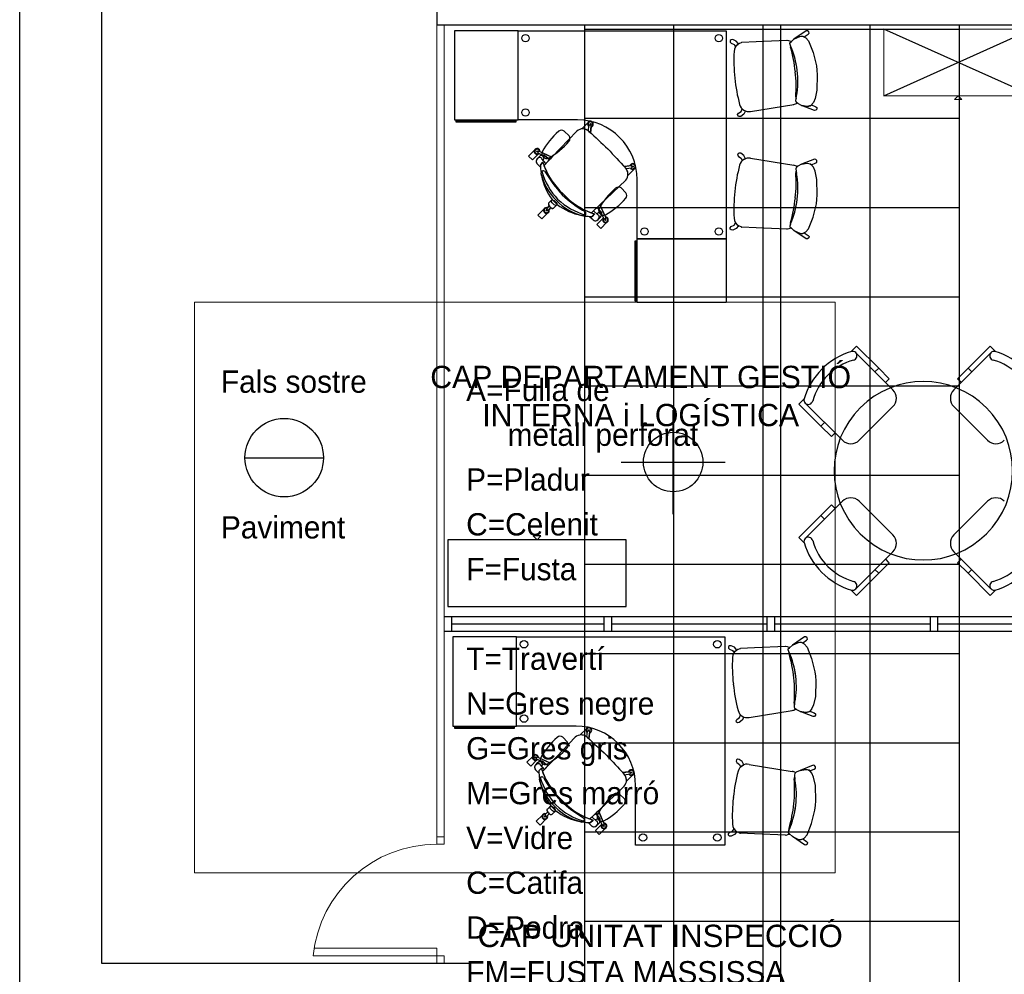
# Model space of a CAD drawing. Header units: metres. Extents: x -1 to 438, y -53 to 52.
# Tile 9 of 27: x 391.15 to 397.77, y 34.4 to 40.82. Entities that reach past the tile are written whole.
import ezdxf

# ---------------------------------------------------------------- set-up
doc = ezdxf.new("R2010")
doc.units = ezdxf.units.M
doc.linetypes.add('CONTINUA', pattern=[0])
for name, color, linetype, lineweight in [('LEGENDA MATERIAL SOSTRE PAVIMENT ACTUAL', 7, 'CONTINUA', 25), ('PA SOSTRE ACTUAL', 7, 'CONTINUA', 25), ('PB MOBLES ACTUAL', 7, 'CONTINUA', 25), ('PB MURS ACTUAL', 7, 'CONTINUA', 25), ('PB TEXT ACTUAL', 7, 'CONTINUA', 25)]:
    doc.layers.add(name, color=color, linetype=linetype, lineweight=lineweight)
doc.styles.add('ARIAL', font='arial.ttf')
doc.styles.add('Century Gothic', font='txt')

msp = doc.modelspace()

# ---------------------------------------------------------------- linework, layer by layer
at = {"layer": 'LEGENDA MATERIAL SOSTRE PAVIMENT ACTUAL', "color": 7, "linetype": 'CONTINUA', "lineweight": 25, "transparency": 33554687}
msp.add_line((392.6615, 37.8703), (393.1895, 37.8703), dxfattribs=at)
at = {"layer": 'LEGENDA MATERIAL SOSTRE PAVIMENT ACTUAL', "color": 52, "linetype": 'CONTINUA', "lineweight": 13, "transparency": 33554687}
msp.add_lwpolyline([(392.3228, 38.9154), (396.6302, 38.9154), (396.6302, 35.0786), (392.3228, 35.0786), (392.3228, 38.9154)], close=True, dxfattribs=at)
at = {"layer": 'LEGENDA MATERIAL SOSTRE PAVIMENT ACTUAL', "color": 7, "linetype": 'CONTINUA', "lineweight": 25, "transparency": 33554687}
msp.add_circle((392.9255, 37.8703), 0.264, dxfattribs=at)
at = {"layer": 'PA SOSTRE ACTUAL', "transparency": 33554687}
for p, q in [((394.9464, 28.7808), (394.9464, 40.7808)), ((397.4664, 40.7508), (394.9464, 40.7508)), ((395.5464, 29.1308), (395.5464, 40.7808)), ((396.1464, 29.1308), (396.1464, 40.7808)), ((396.2664, 29.1308), (396.2664, 40.7808)), ((396.8664, 29.1308), (396.8664, 40.7808)), ((397.4664, 29.1308), (397.4664, 40.7808)), ((397.4664, 40.1508), (394.9464, 40.1508)), ((397.4664, 39.5508), (394.9464, 39.5508)), ((397.4664, 38.9508), (394.9464, 38.9508)), ((397.4664, 38.3508), (394.9464, 38.3508)), ((397.4664, 37.7508), (394.9464, 37.7508)), ((397.4664, 37.1508), (394.9464, 37.1508)), ((397.4664, 36.5508), (394.9464, 36.5508)), ((397.4664, 35.9508), (394.9464, 35.9508)), ((397.4664, 35.3508), (394.9464, 35.3508)), ((397.4664, 34.7508), (394.9464, 34.7508))]:
    msp.add_line(p, q, dxfattribs=at)
at = {"layer": 'PB MOBLES ACTUAL', "transparency": 33554687}
for p, q in [((397.958, 40.3031), (396.958, 40.7531)), ((396.958, 40.3031), (397.958, 40.7531))]:
    msp.add_line(p, q, dxfattribs=at)
at = {"layer": 'PB MOBLES ACTUAL', "color": 180, "transparency": 33554687}
for p, q in [((396.3685, 40.2843), (396.3708, 40.3013)), ((396.0625, 40.1991), (396.3517, 40.2464)), ((394.7264, 39.8923), (394.893, 40.067)), ((394.809, 40.0664), (394.8415, 40.0339)), ((394.971, 40.0737), (394.9678, 40.0706)), ((394.9702, 40.0689), (394.9758, 40.1045)), ((394.9884, 40.1051), (394.9788, 40.1065)), ((394.988, 40.113), (394.9814, 40.114)), ((394.9847, 40.0558), (394.9906, 40.1024)), ((394.9897, 40.095), (394.9847, 40.0558)), ((394.9939, 40.0966), (394.9893, 40.0921)), ((394.6351, 39.931), (394.6309, 39.9223)), ((394.7264, 39.8923), (394.6384, 39.9323)), ((394.6352, 39.9131), (394.5946, 39.8725)), ((394.6424, 39.8953), (394.6275, 39.8808)), ((394.6275, 39.8808), (394.6424, 39.8953)), ((394.6655, 39.9023), (394.632, 39.9188)), ((394.6655, 39.9023), (394.6387, 39.9155)), ((394.6859, 39.8495), (394.6587, 39.8794)), ((394.6727, 39.8354), (394.7264, 39.8923)), ((396.0625, 39.8837), (396.3517, 39.8364)), ((394.6492, 39.8236), (394.633, 39.8405)), ((394.6492, 39.8236), (394.633, 39.8405)), ((394.6488, 39.8406), (394.6652, 39.857)), ((394.6652, 39.857), (394.6488, 39.8406)), ((394.6488, 39.8406), (394.6652, 39.857)), ((395.212, 39.8286), (395.2585, 39.8345)), ((395.2511, 39.8335), (395.212, 39.8286)), ((395.225, 39.8141), (395.2606, 39.8197)), ((395.2299, 39.8148), (395.2267, 39.8117)), ((395.2528, 39.8377), (395.2482, 39.8332)), ((395.2613, 39.8322), (395.2626, 39.8226)), ((395.2692, 39.8318), (395.2701, 39.8252)), ((396.3685, 39.7985), (396.3708, 39.7815)), ((394.6558, 39.7686), (394.6528, 39.7867)), ((394.6558, 39.7686), (394.6528, 39.7867)), ((395.0484, 39.5702), (395.2232, 39.7368)), ((395.2232, 39.7368), (395.0484, 39.5702)), ((395.1911, 39.6843), (395.2236, 39.6518)), ((394.7039, 39.5812), (394.7284, 39.6057)), ((394.7618, 39.5722), (394.7284, 39.6057)), ((394.7618, 39.5722), (394.7284, 39.6057)), ((394.7076, 39.5631), (394.6907, 39.5456)), ((394.6976, 39.5352), (394.6908, 39.542)), ((394.7187, 39.552), (394.7012, 39.5351)), ((394.7373, 39.5478), (394.7618, 39.5722)), ((394.9916, 39.5165), (395.0484, 39.5702)), ((395.0484, 39.5702), (394.9916, 39.5165)), ((395.0484, 39.5702), (395.0884, 39.4823)), ((394.6979, 39.5162), (394.6574, 39.4757)), ((394.9428, 39.4967), (394.9247, 39.4997)), ((394.9428, 39.4967), (394.9247, 39.4997)), ((394.9797, 39.4931), (394.9966, 39.4769)), ((394.9797, 39.4931), (394.9966, 39.4769)), ((394.9967, 39.4926), (395.0132, 39.5091)), ((395.0132, 39.5091), (394.9967, 39.4926)), ((395.0132, 39.5091), (394.9967, 39.4926)), ((395.0056, 39.5298), (395.0356, 39.5026)), ((395.0514, 39.4862), (395.037, 39.4713)), ((395.037, 39.4713), (395.0514, 39.4862)), ((395.0584, 39.5093), (395.075, 39.4759)), ((395.0584, 39.5093), (395.0717, 39.4826)), ((395.0871, 39.479), (395.0784, 39.4748)), ((396.7391, 38.5842), (396.7749, 38.62)), ((396.7749, 38.62), (396.9234, 38.4715)), ((397.6728, 38.62), (397.5243, 38.4715)), ((397.7085, 38.5842), (397.6728, 38.62)), ((396.7689, 38.5764), (397.0188, 38.3265)), ((397.4289, 38.3265), (397.6787, 38.5764)), ((396.9234, 38.4715), (396.8986, 38.4467)), ((396.9234, 38.4715), (396.9941, 38.4008)), ((397.5243, 38.4715), (397.4536, 38.4008)), ((397.5243, 38.4715), (397.5491, 38.4467)), ((396.9941, 38.4008), (396.9693, 38.376)), ((397.4536, 38.4008), (397.4784, 38.376)), ((397.4572, 38.3972), (397.4748, 38.3796)), ((396.4217, 38.2668), (396.386, 38.2311)), ((396.386, 38.2311), (396.5344, 38.0826)), ((396.6794, 37.9871), (396.4295, 38.237)), ((397.0188, 38.2134), (396.7925, 37.9871)), ((397.6551, 37.9871), (397.4289, 38.2134)), ((396.5344, 38.0826), (396.5592, 38.1073)), ((396.5344, 38.0826), (396.6052, 38.0119)), ((396.6052, 38.0119), (396.6299, 38.0366)), ((396.6087, 38.0154), (396.6264, 38.0331)), ((396.4295, 37.3272), (396.6794, 37.5771)), ((396.5344, 37.4816), (396.6052, 37.5523)), ((396.6052, 37.5523), (396.6299, 37.5276)), ((396.7925, 37.5771), (397.0188, 37.3508)), ((397.4289, 37.3508), (397.6551, 37.5771)), ((396.386, 37.3331), (396.5344, 37.4816)), ((396.5344, 37.4816), (396.5592, 37.4569)), ((396.4217, 37.2974), (396.386, 37.3331)), ((397.0188, 37.2377), (396.7689, 36.9878)), ((397.6787, 36.9878), (397.4289, 37.2377)), ((396.9234, 37.0927), (396.9941, 37.1634)), ((396.9941, 37.1634), (396.9693, 37.1882)), ((396.9905, 37.1669), (396.9729, 37.1846)), ((397.4536, 37.1634), (397.4784, 37.1882)), ((397.5243, 37.0927), (397.4536, 37.1634)), ((396.7749, 36.9442), (396.9234, 37.0927)), ((396.9234, 37.0927), (396.8986, 37.1174)), ((397.5243, 37.0927), (397.5491, 37.1174)), ((397.6728, 36.9442), (397.5243, 37.0927)), ((396.7391, 36.9799), (396.7749, 36.9442)), ((397.7085, 36.9799), (397.6728, 36.9442)), ((396.3582, 36.2083), (396.3605, 36.2253)), ((396.0522, 36.1231), (396.3414, 36.1705)), ((394.9599, 35.9929), (394.9656, 36.0285)), ((394.9781, 36.0292), (394.9685, 36.0305)), ((394.9777, 36.0371), (394.9711, 36.038)), ((394.9745, 35.9798), (394.9803, 36.0264)), ((394.7161, 35.8163), (394.8827, 35.9911)), ((394.7988, 35.9904), (394.8312, 35.958)), ((394.9607, 35.9978), (394.9576, 35.9946)), ((394.9794, 36.019), (394.9745, 35.9798)), ((394.9836, 36.0207), (394.979, 36.0161)), ((394.6249, 35.8371), (394.5844, 35.7965)), ((394.6248, 35.855), (394.6207, 35.8463)), ((394.6552, 35.8263), (394.6217, 35.8429)), ((394.7161, 35.8163), (394.6281, 35.8563)), ((394.6552, 35.8263), (394.6284, 35.8396)), ((394.6321, 35.8193), (394.6172, 35.8049)), ((394.6172, 35.8049), (394.6321, 35.8193)), ((394.639, 35.7476), (394.6228, 35.7645)), ((394.639, 35.7476), (394.6228, 35.7645)), ((394.6385, 35.7646), (394.6549, 35.7811)), ((394.6549, 35.7811), (394.6385, 35.7646)), ((394.6385, 35.7646), (394.6549, 35.7811)), ((394.6757, 35.7735), (394.6485, 35.8035)), ((394.6624, 35.7594), (394.7161, 35.8163)), ((395.2017, 35.7526), (395.2482, 35.7585)), ((395.2408, 35.7576), (395.2017, 35.7526)), ((395.2425, 35.7618), (395.2379, 35.7572)), ((396.0522, 35.8077), (396.3414, 35.7604)), ((394.6456, 35.6926), (394.6425, 35.7107)), ((394.6456, 35.6926), (394.6425, 35.7107)), ((395.2148, 35.7381), (395.2503, 35.7437)), ((395.2196, 35.7389), (395.2165, 35.7357)), ((395.251, 35.7562), (395.2524, 35.7467)), ((395.2589, 35.7559), (395.2598, 35.7493)), ((396.3582, 35.7226), (396.3605, 35.7055)), ((395.0381, 35.4943), (395.2129, 35.6608)), ((395.2129, 35.6608), (395.0381, 35.4943)), ((395.1809, 35.6083), (395.2133, 35.5758)), ((394.6936, 35.5052), (394.7181, 35.5297)), ((394.7515, 35.4963), (394.7181, 35.5297)), ((394.7515, 35.4963), (394.7181, 35.5297)), ((394.7271, 35.4718), (394.7515, 35.4963)), ((394.9813, 35.4405), (395.0381, 35.4943)), ((395.0381, 35.4943), (394.9813, 35.4405)), ((395.0381, 35.4943), (395.0782, 35.4063)), ((394.6876, 35.4403), (394.6471, 35.3997)), ((394.6973, 35.4871), (394.6804, 35.4696)), ((394.6874, 35.4592), (394.6805, 35.4661)), ((394.7084, 35.476), (394.6909, 35.4591)), ((394.9865, 35.4166), (395.0029, 35.4331)), ((395.0029, 35.4331), (394.9865, 35.4166)), ((395.0029, 35.4331), (394.9865, 35.4166)), ((394.9953, 35.4538), (395.0253, 35.4266)), ((395.0481, 35.4334), (395.0647, 35.3999)), ((395.0481, 35.4334), (395.0614, 35.4066)), ((394.9326, 35.4207), (394.9145, 35.4237)), ((394.9326, 35.4207), (394.9145, 35.4237)), ((394.9694, 35.4171), (394.9863, 35.4009)), ((394.9694, 35.4171), (394.9863, 35.4009)), ((395.0411, 35.4103), (395.0267, 35.3954)), ((395.0267, 35.3954), (395.0411, 35.4103)), ((395.0769, 35.403), (395.0681, 35.3988))]:
    msp.add_line(p, q, dxfattribs=at)
for points in [[(394.0705, 40.1414), (394.4985, 40.1414), (394.4985, 40.7414), (394.0705, 40.7414), (394.0705, 40.1414)], [(396.4228, 40.7001), (396.4491, 40.7179), (396.4553, 40.7255), (396.4533, 40.735), (396.4442, 40.7414), (396.4353, 40.7405), (396.3533, 40.6853), (396.3922, 40.7037), (396.4028, 40.7048), (396.413, 40.7046), (396.4228, 40.7001)], [(395.9796, 40.6524), (395.9652, 40.6712), (395.9418, 40.6818), (395.9311, 40.681), (395.9243, 40.6754), (395.9239, 40.6657), (395.9304, 40.6578), (395.9509, 40.6494), (395.9607, 40.6334), (395.9693, 40.6439), (395.9752, 40.649), (395.9796, 40.6524)], [(396.0268, 40.2019), (396.0166, 40.1806), (395.9959, 40.1653), (395.9852, 40.1639), (395.9774, 40.168), (395.975, 40.1774), (395.9797, 40.1865), (395.9981, 40.199), (396.0044, 40.2167), (396.015, 40.2081), (396.0218, 40.2043), (396.0268, 40.2019)], [(396.4715, 40.2424), (396.5009, 40.2305), (396.5085, 40.2244), (396.5085, 40.2146), (396.501, 40.2065), (396.492, 40.2056), (396.4047, 40.2396), (396.4423, 40.2326), (396.4529, 40.2337), (396.4628, 40.236), (396.4715, 40.2424)], [(394.0825, 40.1345), (394.4828, 40.1345), (394.4828, 40.1256), (394.0825, 40.1256), (394.0825, 40.1345)], [(396.0268, 39.8809), (396.0166, 39.9022), (395.9959, 39.9175), (395.9852, 39.9189), (395.9774, 39.9148), (395.975, 39.9054), (395.9797, 39.8963), (395.9981, 39.8838), (396.0044, 39.8661), (396.015, 39.8747), (396.0218, 39.8785), (396.0268, 39.8809)], [(396.4715, 39.8404), (396.5009, 39.8523), (396.5085, 39.8584), (396.5085, 39.8682), (396.501, 39.8763), (396.492, 39.8772), (396.4047, 39.8432), (396.4423, 39.8502), (396.4529, 39.8491), (396.4628, 39.8468), (396.4715, 39.8404)], [(394.7284, 39.6057), (394.7039, 39.5812), (394.7023, 39.5765), (394.7041, 39.5698), (394.7077, 39.5633), (394.7126, 39.5574), (394.7189, 39.552), (394.7273, 39.547), (394.7329, 39.5462), (394.7373, 39.5478), (394.7618, 39.5722), (394.7284, 39.6057)], [(395.9796, 39.4304), (395.9652, 39.4117), (395.9418, 39.401), (395.9311, 39.4018), (395.9243, 39.4074), (395.9239, 39.4171), (395.9304, 39.425), (395.9509, 39.4334), (395.9607, 39.4494), (395.9693, 39.4389), (395.9752, 39.4338), (395.9796, 39.4304)], [(395.2985, 38.9134), (395.2985, 39.3414), (395.8985, 39.3414), (395.8985, 38.9134), (395.2985, 38.9134)], [(396.4228, 39.3827), (396.4491, 39.3649), (396.4553, 39.3573), (396.4533, 39.3478), (396.4442, 39.3414), (396.4353, 39.3423), (396.3533, 39.3975), (396.3922, 39.3791), (396.4028, 39.378), (396.413, 39.3782), (396.4228, 39.3827)], [(395.2916, 38.9254), (395.2916, 39.3257), (395.2827, 39.3257), (395.2827, 38.9254), (395.2916, 38.9254)], [(395.2259, 37.3186), (394.0259, 37.3186), (394.0259, 36.8686), (395.2259, 36.8686), (395.2259, 37.3186)], [(394.6259, 37.3186), (394.6509, 37.3436), (394.6009, 37.3436), (394.6259, 37.3186)], [(394.0603, 36.0654), (394.4883, 36.0654), (394.4883, 36.6654), (394.0603, 36.6654), (394.0603, 36.0654)], [(396.4125, 36.6242), (396.4389, 36.6419), (396.445, 36.6495), (396.443, 36.6591), (396.434, 36.6654), (396.425, 36.6645), (396.343, 36.6093), (396.3819, 36.6277), (396.3926, 36.6288), (396.4027, 36.6286), (396.4125, 36.6242)], [(395.9693, 36.5764), (395.9549, 36.5952), (395.9316, 36.6059), (395.9208, 36.605), (395.914, 36.5995), (395.9136, 36.5897), (395.9201, 36.5818), (395.9407, 36.5734), (395.9505, 36.5574), (395.959, 36.5679), (395.9649, 36.5731), (395.9693, 36.5764)], [(396.4612, 36.1665), (396.4906, 36.1546), (396.4982, 36.1484), (396.4982, 36.1386), (396.4907, 36.1305), (396.4818, 36.1296), (396.3944, 36.1636), (396.432, 36.1566), (396.4426, 36.1577), (396.4525, 36.16), (396.4612, 36.1665)], [(396.0165, 36.1259), (396.0063, 36.1046), (395.9857, 36.0894), (395.975, 36.0879), (395.9671, 36.092), (395.9647, 36.1014), (395.9695, 36.1105), (395.9878, 36.123), (395.9941, 36.1407), (396.0047, 36.1321), (396.0115, 36.1283), (396.0165, 36.1259)], [(394.0723, 36.0585), (394.4726, 36.0585), (394.4726, 36.0496), (394.0723, 36.0496), (394.0723, 36.0585)], [(396.0165, 35.8049), (396.0063, 35.8262), (395.9857, 35.8415), (395.975, 35.8429), (395.9671, 35.8389), (395.9647, 35.8294), (395.9695, 35.8204), (395.9878, 35.8079), (395.9941, 35.7902), (396.0047, 35.7987), (396.0115, 35.8025), (396.0165, 35.8049)], [(396.4612, 35.7644), (396.4906, 35.7763), (396.4982, 35.7825), (396.4982, 35.7922), (396.4907, 35.8003), (396.4818, 35.8013), (396.3944, 35.7673), (396.432, 35.7742), (396.4426, 35.7731), (396.4525, 35.7708), (396.4612, 35.7644)], [(394.7181, 35.5297), (394.6936, 35.5052), (394.692, 35.5005), (394.6938, 35.4939), (394.6974, 35.4873), (394.7023, 35.4814), (394.7086, 35.476), (394.7171, 35.471), (394.7226, 35.4702), (394.7271, 35.4718), (394.7515, 35.4963), (394.7181, 35.5297)], [(395.9693, 35.3544), (395.9549, 35.3357), (395.9316, 35.325), (395.9208, 35.3258), (395.914, 35.3314), (395.9136, 35.3411), (395.9201, 35.349), (395.9407, 35.3574), (395.9505, 35.3735), (395.959, 35.3629), (395.9649, 35.3578), (395.9693, 35.3544)], [(396.4125, 35.3067), (396.4389, 35.289), (396.445, 35.2813), (396.443, 35.2718), (396.434, 35.2654), (396.425, 35.2664), (396.343, 35.3215), (396.3819, 35.3031), (396.3926, 35.302), (396.4027, 35.3022), (396.4125, 35.3067)]]:
    msp.add_lwpolyline(points, close=True, dxfattribs=at)
for points in [[(394.8986, 40.1414), (394.8985, 40.1414), (394.4985, 40.1414), (394.4985, 40.7414), (395.8985, 40.7414), (395.8985, 39.3414), (395.2985, 39.3414), (395.2985, 39.7414), (395.2986, 39.7414)], [(395.9996, 40.6609), (395.9884, 40.6553), (395.9842, 40.655)], [(396.3067, 40.6762), (396.0997, 40.6666), (396.0039, 40.6618)], [(396.3333, 40.6706), (396.3319, 40.6697), (396.3199, 40.6734), (396.3084, 40.6764)], [(396.3293, 40.6431), (396.3253, 40.6549), (396.3256, 40.6606), (396.3344, 40.6672), (396.3359, 40.6687)], [(396.3293, 40.6431), (396.3253, 40.6549), (396.3256, 40.6606), (396.3344, 40.6672)], [(396.3344, 40.6672), (396.3533, 40.6853), (396.3939, 40.7037), (396.4117, 40.7047), (396.4326, 40.6945), (396.4519, 40.6729), (396.4826, 40.5958), (396.5052, 40.5064), (396.5084, 40.4765), (396.5108, 40.4446), (396.5084, 40.3412), (396.4963, 40.2851), (396.4848, 40.2593), (396.4682, 40.2377), (396.4422, 40.2331), (396.4047, 40.2396), (396.3797, 40.2521), (396.3704, 40.2596), (396.3666, 40.2696), (396.3708, 40.3013)], [(396.3749, 40.256), (396.3704, 40.2596), (396.3666, 40.2696), (396.3685, 40.2843)], [(394.6727, 39.8354), (394.7264, 39.8923), (394.893, 40.067)], [(394.9282, 40.0812), (394.9272, 40.0822), (394.9678, 40.1227)], [(394.9282, 40.0812), (394.9272, 40.0822), (394.9678, 40.1227)], [(394.9702, 40.0689), (394.971, 40.0737), (394.9678, 40.0706)], [(394.6352, 39.9131), (394.5946, 39.8725), (394.5686, 39.8986), (394.6091, 39.9392)], [(394.5946, 39.8725), (394.5686, 39.8986), (394.6091, 39.9392)], [(394.6352, 39.9131), (394.5946, 39.8725), (394.5686, 39.8986), (394.6091, 39.9392)], [(394.6452, 39.9292), (394.7264, 39.8923), (394.7134, 39.8786), (394.6896, 39.8903), (394.6765, 39.9028)], [(394.6765, 39.9028), (394.708, 39.8729), (394.6727, 39.8354)], [(395.225, 39.8141), (395.2299, 39.8148), (395.2267, 39.8117)], [(395.2374, 39.772), (395.2383, 39.7711), (395.2788, 39.8116)], [(395.2374, 39.772), (395.2383, 39.7711), (395.2788, 39.8116)], [(396.3344, 39.4156), (396.3533, 39.3975), (396.3939, 39.3791), (396.4117, 39.3781), (396.4326, 39.3883), (396.4519, 39.4099), (396.4826, 39.487), (396.5052, 39.5764), (396.5084, 39.6063), (396.5108, 39.6382), (396.5084, 39.7416), (396.4963, 39.7977), (396.4848, 39.8235), (396.4682, 39.8451), (396.4422, 39.8497), (396.4047, 39.8432), (396.3797, 39.8307), (396.3704, 39.8232), (396.3666, 39.8132), (396.3708, 39.7815)], [(396.3749, 39.8268), (396.3704, 39.8232), (396.3666, 39.8132), (396.3685, 39.7985)], [(394.6574, 39.4757), (394.6313, 39.5018), (394.6718, 39.5423)], [(394.6958, 39.551), (394.7076, 39.5631), (394.7129, 39.5569), (394.7187, 39.552), (394.7066, 39.5403)], [(395.0589, 39.5204), (395.029, 39.5519), (394.9916, 39.5165)], [(395.0854, 39.4891), (395.0484, 39.5702), (395.0347, 39.5573), (395.0465, 39.5335), (395.0589, 39.5204)], [(395.0692, 39.4791), (395.0286, 39.4385), (395.0547, 39.4124), (395.0953, 39.453)], [(395.0692, 39.4791), (395.0286, 39.4385), (395.0547, 39.4124), (395.0953, 39.453)], [(395.9996, 39.4219), (395.9884, 39.4275), (395.9842, 39.4278)], [(396.3067, 39.4066), (396.0997, 39.4162), (396.0039, 39.4211)], [(396.3333, 39.4122), (396.3319, 39.4131), (396.3199, 39.4094), (396.3084, 39.4064)], [(396.3293, 39.4397), (396.3253, 39.4279), (396.3256, 39.4222), (396.3344, 39.4156)], [(396.3293, 39.4397), (396.3253, 39.4279), (396.3256, 39.4222), (396.3344, 39.4156), (396.3359, 39.4141)], [(394.8883, 36.0654), (394.8883, 36.0654), (394.4883, 36.0654), (394.4883, 36.6654), (395.8883, 36.6654), (395.8883, 35.2654), (395.2883, 35.2654), (395.2883, 35.6654), (395.2883, 35.6654)], [(396.3241, 36.5913), (396.343, 36.6093), (396.3836, 36.6278), (396.4014, 36.6287), (396.4223, 36.6186), (396.4416, 36.5969), (396.4724, 36.5198), (396.495, 36.4304), (396.4981, 36.4005), (396.5005, 36.3686), (396.4981, 36.2652), (396.486, 36.2091), (396.4745, 36.1833), (396.4579, 36.1617), (396.4319, 36.1571), (396.3944, 36.1636), (396.3695, 36.1761), (396.3602, 36.1837), (396.3563, 36.1936), (396.3605, 36.2253)], [(395.9894, 36.5849), (395.9782, 36.5793), (395.9739, 36.5791)], [(396.2964, 36.6002), (396.0894, 36.5906), (395.9936, 36.5858)], [(396.323, 36.5946), (396.3216, 36.5937), (396.3096, 36.5974), (396.2981, 36.6004)], [(396.3191, 36.5671), (396.315, 36.579), (396.3153, 36.5847), (396.3241, 36.5913), (396.3256, 36.5927)], [(396.3191, 36.5671), (396.315, 36.579), (396.3153, 36.5847), (396.3241, 36.5913)], [(396.3647, 36.18), (396.3602, 36.1837), (396.3563, 36.1936), (396.3582, 36.2083)], [(394.9179, 36.0053), (394.9169, 36.0062), (394.9575, 36.0467)], [(394.9179, 36.0053), (394.9169, 36.0062), (394.9575, 36.0467)], [(394.6624, 35.7594), (394.7161, 35.8163), (394.8827, 35.9911)], [(394.9599, 35.9929), (394.9607, 35.9978), (394.9576, 35.9946)], [(394.6249, 35.8371), (394.5844, 35.7965), (394.5583, 35.8226), (394.5988, 35.8632)], [(394.5844, 35.7965), (394.5583, 35.8226), (394.5988, 35.8632)], [(394.6249, 35.8371), (394.5844, 35.7965), (394.5583, 35.8226), (394.5988, 35.8632)], [(394.6349, 35.8532), (394.7161, 35.8163), (394.7031, 35.8026), (394.6793, 35.8144), (394.6662, 35.8268)], [(394.6662, 35.8268), (394.6978, 35.7969), (394.6624, 35.7594)], [(396.3241, 35.3396), (396.343, 35.3215), (396.3836, 35.3031), (396.4014, 35.3022), (396.4223, 35.3123), (396.4416, 35.3339), (396.4724, 35.4111), (396.495, 35.5004), (396.4981, 35.5304), (396.5005, 35.5623), (396.4981, 35.6656), (396.486, 35.7217), (396.4745, 35.7475), (396.4579, 35.7691), (396.4319, 35.7737), (396.3944, 35.7673), (396.3695, 35.7547), (396.3602, 35.7472), (396.3563, 35.7372), (396.3605, 35.7055)], [(395.2148, 35.7381), (395.2196, 35.7389), (395.2165, 35.7357)], [(395.2271, 35.696), (395.228, 35.6951), (395.2686, 35.7357)], [(395.2271, 35.696), (395.228, 35.6951), (395.2686, 35.7357)], [(396.3647, 35.7508), (396.3602, 35.7472), (396.3563, 35.7372), (396.3582, 35.7226)], [(395.0751, 35.4131), (395.0381, 35.4943), (395.0244, 35.4813), (395.0362, 35.4575), (395.0486, 35.4444)], [(394.6471, 35.3997), (394.621, 35.4258), (394.6616, 35.4664)], [(394.6856, 35.475), (394.6973, 35.4871), (394.7026, 35.4809), (394.7084, 35.476), (394.6963, 35.4643)], [(395.0486, 35.4444), (395.0187, 35.4759), (394.9813, 35.4405)], [(395.0589, 35.4031), (395.0184, 35.3625), (395.0445, 35.3364), (395.085, 35.377)], [(395.0589, 35.4031), (395.0184, 35.3625), (395.0445, 35.3364), (395.085, 35.377)], [(396.3191, 35.3638), (396.315, 35.3519), (396.3153, 35.3462), (396.3241, 35.3396)], [(396.3191, 35.3638), (396.315, 35.3519), (396.3153, 35.3462), (396.3241, 35.3396), (396.3256, 35.3381)], [(395.9894, 35.3459), (395.9782, 35.3515), (395.9739, 35.3518)], [(396.2964, 35.3306), (396.0894, 35.3403), (395.9936, 35.3451)], [(396.323, 35.3363), (396.3216, 35.3371), (396.3096, 35.3334), (396.2981, 35.3304)]]:
    msp.add_lwpolyline(points, dxfattribs=at)
at = {"layer": 'PB MOBLES ACTUAL', "color": 180, "linetype": 'CONTINUA', "lineweight": 13, "transparency": 33554687}
for points in [[(397.958, 40.7531), (396.958, 40.7531), (396.958, 40.3031), (397.958, 40.3031), (397.958, 40.7531)], [(397.458, 40.3031), (397.483, 40.2781), (397.433, 40.2781), (397.458, 40.3031)]]:
    msp.add_lwpolyline(points, close=True, dxfattribs=at)
at = {"layer": 'PB MOBLES ACTUAL', "color": 180, "transparency": 33554687}
for centre, radius in [((394.5485, 40.6914), 0.025), ((395.8485, 40.6914), 0.025), ((394.5485, 40.1914), 0.025), ((394.9847, 40.1135), 0.00353), ((394.626, 39.93), 0.00353), ((395.2697, 39.8285), 0.00353), ((394.6887, 39.5331), 0.00353), ((395.0861, 39.4699), 0.00353), ((395.3485, 39.3914), 0.025), ((395.8485, 39.3914), 0.025), ((394.5383, 36.6154), 0.025), ((395.8383, 36.6154), 0.025), ((394.5383, 36.1154), 0.025), ((394.9744, 36.0375), 0.00353), ((394.6157, 35.854), 0.00353), ((395.2594, 35.7526), 0.00353), ((394.6784, 35.4572), 0.00353), ((395.0758, 35.3939), 0.00353), ((395.3383, 35.3154), 0.025), ((395.8383, 35.3154), 0.025)]:
    msp.add_circle(centre, radius, dxfattribs=at)
for centre, radius, start, end in [((396.0141, 40.5995), 0.0631, 99.34716, 103.28724), ((396.3124, 40.6378), 0.0388, 95.97684, 98.53887), ((396.3124, 40.6378), 0.0388, 52.77398, 57.549), ((396.9971, 40.5421), 1.0477, 176.75298, 186.56841), ((396.0141, 40.5995), 0.0631, 118.32476, 178.23215), ((395.8025, 40.4057), 0.5778, 349.58475, 24.25039), ((395.8025, 40.4057), 0.5778, 23.99435, 24.25039), ((396.3471, 40.6368), 0.0172, 166.88026, 201.89106), ((396.3471, 40.6368), 0.0172, 166.88026, 201.89106), ((395.8025, 40.4057), 0.5778, 349.58475, 23.99435), ((395.3821, 40.3628), 0.9861, 5.93989, 15.74656), ((395.3821, 40.3628), 0.9861, 5.93989, 15.74656), ((395.3822, 40.3615), 0.9861, 356.21185, 6.01851), ((395.3822, 40.3615), 0.9861, 356.21185, 6.01851), ((396.9993, 40.5207), 1.0477, 185.39, 195.20542), ((396.3831, 40.2933), 0.0172, 170.06734, 211.97342), ((396.3831, 40.2933), 0.0172, 170.06734, 211.97342), ((396.0496, 40.2609), 0.0631, 193.72625, 281.78585), ((396.3493, 40.2852), 0.0388, 273.41953, 311.21018), ((394.8986, 39.7414), 0.4, 0, 90), ((394.9847, 40.1135), 0.0192, 285.10503, 238.69516), ((394.9847, 40.1135), 0.0192, 285.10503, 151.42642), ((394.9847, 40.1135), 0.0153, 291.27239, 232.5278), ((395.1042, 39.6821), 0.5072, 130.97593, 151.00769), ((394.7912, 40.0422), 0.0301, 53.6499, 130.5973), ((394.9328, 40.0191), 0.0623, 47.22045, 129.68323), ((394.9328, 40.0191), 0.0623, 47.22045, 129.68323), ((394.9328, 40.0191), 0.0623, 55.75994, 94.2331), ((394.9328, 40.0191), 0.0623, 46.7979, 53.08251), ((412.9613, 59.3585), 26.3771, 227.00868, 227.38659), ((412.9613, 59.3585), 26.3771, 227.00868, 227.38659), ((412.9613, 59.3585), 26.3771, 227.00967, 227.03735), ((394.9781, 40.1044), 0.00224, 71.78114, 177.88998), ((394.9884, 40.1029), 0.00224, 345.91021, 92.01905), ((394.4572, 40.3291), 0.5072, 298.99231, 319.02407), ((394.8173, 40.0161), 0.0301, 319.4027, 36.3501), ((394.626, 39.93), 0.0192, 357.80177, 311.3919), ((394.626, 39.93), 0.0192, 151.42642, 298.57358), ((394.626, 39.93), 0.0192, 357.80177, 151.42642), ((394.626, 39.93), 0.0153, 3.96913, 305.22454), ((394.6373, 39.9304), 0.00224, 58.60695, 164.71579), ((414.5146, 57.8052), 26.3771, 222.61341, 222.99132), ((414.5146, 57.8052), 26.3771, 222.61341, 222.99132), ((394.6455, 39.8628), 0.0256, 72.83416, 240.73868), ((394.6455, 39.8628), 0.0256, 135, 240.73868), ((394.6328, 39.921), 0.00224, 144.47788, 250.58672), ((394.626, 39.93), 0.0192, 298.57358, 311.3919), ((394.6597, 39.8803), 0.0229, 78.44715, 139.29085), ((394.6601, 39.8783), 0.0245, 77.41335, 136.11176), ((394.648, 39.8775), 0.0109, 10.13645, 62.21262), ((394.6902, 39.9151), 0.0323, 156.58753, 293.41247), ((394.6712, 39.8976), 0.00743, 44.45596, 141.26885), ((394.6712, 39.8976), 0.00743, 44.45596, 141.26885), ((394.6712, 39.8976), 0.00743, 44.45596, 140.44053), ((394.6608, 39.8902), 0.0129, 16.31968, 68.66101), ((394.6495, 39.8897), 0.024, 312.32314, 9.93887), ((396.0496, 39.8219), 0.0631, 78.21415, 166.27375), ((395.0422, 39.843), 0.3935, 180.34305, 188.21827), ((395.0422, 39.843), 0.3935, 180.34305, 182.8228), ((395.0422, 39.843), 0.3935, 180.34305, 188.21827), ((394.6689, 39.7819), 0.0169, 53.29987, 182.16851), ((394.6689, 39.7819), 0.0169, 53.29987, 130.67641), ((395.1321, 40.0059), 0.4901, 197.68519, 227.47674), ((395.1321, 40.0059), 0.4901, 197.68519, 200.36), ((395.1321, 40.0059), 0.4901, 197.68519, 200.36), ((395.1321, 40.0059), 0.4901, 200.36, 227.47674), ((395.1321, 40.0059), 0.4901, 200.36, 227.47674), ((414.5146, 57.8052), 26.3771, 222.96265, 222.99033), ((395.1752, 39.7766), 0.0623, 36.91749, 43.2021), ((395.1752, 39.7766), 0.0623, 320.31677, 42.77955), ((395.1752, 39.7766), 0.0623, 320.31677, 42.77955), ((395.1752, 39.7766), 0.0623, 355.7669, 34.24006), ((395.2697, 39.8285), 0.0192, 211.30484, 164.89497), ((395.2697, 39.8285), 0.0192, 298.57358, 164.89497), ((395.2697, 39.8285), 0.0153, 217.4722, 158.72761), ((395.259, 39.8323), 0.00224, 357.98095, 104.08979), ((395.2605, 39.8219), 0.00224, 272.11002, 18.21886), ((396.9993, 39.5621), 1.0477, 164.79458, 174.61), ((396.3493, 39.7976), 0.0388, 48.78982, 86.58047), ((396.3831, 39.7895), 0.0172, 148.02658, 189.93266), ((396.3831, 39.7895), 0.0172, 148.02658, 189.93266), ((395.0197, 39.8708), 0.3784, 193.69188, 225.76905), ((395.0422, 39.843), 0.3935, 190.89367, 217.09271), ((395.0422, 39.843), 0.3935, 190.89367, 217.09271), ((395.1197, 39.9351), 0.4826, 196.91582, 222.60966), ((395.1197, 39.9351), 0.4826, 196.91582, 222.60966), ((395.4264, 40.2275), 0.8633, 210.03611, 222.99381), ((395.4264, 40.2275), 0.8633, 210.03611, 222.99381), ((395.8025, 39.6771), 0.5778, 335.74961, 10.41525), ((395.8025, 39.6771), 0.5778, 336.00565, 10.41525), ((395.3822, 39.7213), 0.9861, 353.98149, 3.78815), ((395.3822, 39.7213), 0.9861, 353.98149, 3.78815), ((395.4863, 39.3), 0.5072, 130.97593, 151.00769), ((395.1733, 39.6601), 0.0301, 53.6499, 130.5973), ((395.0269, 39.8636), 0.3784, 224.23095, 256.30812), ((395.0912, 39.9635), 0.4826, 227.39034, 253.08418), ((395.0912, 39.9635), 0.4826, 227.39034, 253.08418), ((395.3836, 40.2702), 0.8633, 227.00619, 239.96389), ((395.3836, 40.2702), 0.8633, 227.00619, 239.96389), ((395.1621, 39.976), 0.4901, 222.52326, 252.31481), ((395.1621, 39.976), 0.4901, 222.52326, 249.64), ((395.1621, 39.976), 0.4901, 222.52326, 249.64), ((394.8393, 39.947), 0.5072, 298.99231, 319.02407), ((395.1994, 39.634), 0.0301, 319.4027, 36.3501), ((396.9971, 39.5407), 1.0477, 173.43159, 183.24702), ((395.3821, 39.72), 0.9861, 344.25344, 354.06011), ((395.3821, 39.72), 0.9861, 344.25344, 354.06011), ((394.6887, 39.5331), 0.0192, 68.20493, 21.79507), ((394.6887, 39.5331), 0.0192, 68.24027, 151.42642), ((394.6887, 39.5331), 0.0153, 74.3723, 15.6277), ((394.6921, 39.5439), 0.00224, 129.01012, 235.11896), ((394.6995, 39.5365), 0.00224, 214.88104, 320.98988), ((394.6887, 39.5331), 0.0192, 298.57358, 21.79507), ((394.9991, 39.8861), 0.3935, 232.90729, 259.10633), ((394.9991, 39.8861), 0.3935, 232.90729, 259.10633), ((395.0723, 39.533), 0.0323, 156.58753, 293.41247), ((394.938, 39.5128), 0.0169, 267.83149, 36.70013), ((394.9991, 39.8861), 0.3935, 261.78173, 269.65695), ((394.9991, 39.8861), 0.3935, 261.78173, 267.1772), ((394.938, 39.5128), 0.0169, 319.32359, 36.70013), ((394.9991, 39.8861), 0.3935, 267.1772, 269.65695), ((394.9991, 39.8861), 0.3935, 267.1772, 269.65695), ((395.1621, 39.976), 0.4901, 249.64, 252.31481), ((395.1621, 39.976), 0.4901, 249.64, 252.31481), ((395.0189, 39.4894), 0.0256, 209.26132, 17.16584), ((395.0189, 39.4894), 0.0256, 209.26132, 315), ((395.0459, 39.4934), 0.024, 80.06113, 137.67686), ((395.0337, 39.4918), 0.0109, 27.78738, 79.86355), ((395.0464, 39.5046), 0.0129, 21.33899, 73.68032), ((395.0344, 39.5039), 0.0245, 313.88824, 12.58665), ((395.0365, 39.5036), 0.0229, 310.70915, 11.55285), ((395.0537, 39.5151), 0.00743, 308.73115, 45.54404), ((395.0537, 39.5151), 0.00743, 308.73115, 45.54404), ((395.0537, 39.5151), 0.00743, 309.55947, 45.54404), ((395.0861, 39.4699), 0.0192, 138.6081, 92.19823), ((395.0861, 39.4699), 0.0192, 138.6081, 151.42642), ((395.0861, 39.4699), 0.0153, 144.77546, 86.03087), ((395.0771, 39.4766), 0.00224, 199.41328, 305.52212), ((395.0861, 39.4699), 0.0192, 298.57358, 92.19823), ((395.0865, 39.4811), 0.00224, 285.28421, 31.39305), ((396.0141, 39.4833), 0.0631, 181.76785, 241.67524), ((396.0141, 39.4833), 0.0631, 256.71276, 260.65284), ((396.3124, 39.445), 0.0388, 261.46113, 264.02316), ((395.8025, 39.6771), 0.5778, 335.74961, 336.00565), ((396.3471, 39.446), 0.0172, 158.10894, 193.11974), ((396.3471, 39.446), 0.0172, 158.10894, 193.11974), ((396.3124, 39.445), 0.0388, 302.451, 307.22602), ((396.8773, 38.1286), 0.4761, 106.71243, 163.28757), ((396.7475, 38.5554), 0.03, 282.334, 106.14755), ((397.7002, 38.5554), 0.03, 75.52378, 257.666), ((397.5703, 38.1286), 0.4761, 16.71243, 73.28757), ((396.86, 38.1459), 0.3947, 105.46475, 164.53525), ((397.5877, 38.1459), 0.3947, 15.46475, 74.53525), ((397.2238, 37.7821), 0.6, 315, 135), ((396.9622, 38.27), 0.08, 315, 45), ((397.4854, 38.27), 0.08, 135, 225), ((396.4505, 38.2584), 0.03, 165.52378, 347.666), ((397.2238, 37.7821), 0.6, 135, 315), ((396.736, 38.0437), 0.08, 225, 315), ((397.7117, 38.0437), 0.08, 225, 315), ((396.736, 37.5205), 0.08, 45, 135), ((397.7117, 37.5205), 0.08, 45, 135), ((396.9622, 37.2942), 0.08, 315, 45), ((397.4854, 37.2942), 0.08, 135, 225), ((396.4505, 37.3057), 0.03, 12.334, 196.14755), ((396.8773, 37.4356), 0.4761, 196.71243, 253.28757), ((396.86, 37.4183), 0.3947, 195.46475, 254.53525), ((397.5877, 37.4183), 0.3947, 285.46475, 344.53525), ((397.5703, 37.4356), 0.4761, 286.71243, 343.28757), ((396.7475, 37.0087), 0.03, 255.52378, 77.666), ((397.7002, 37.0087), 0.03, 102.334, 286.14755), ((396.0039, 36.5235), 0.0631, 118.32476, 178.23215), ((396.0039, 36.5235), 0.0631, 99.34716, 103.28724), ((396.3021, 36.5618), 0.0388, 95.97684, 98.53887), ((395.7922, 36.3298), 0.5778, 349.58475, 24.25039), ((395.7922, 36.3298), 0.5778, 23.99435, 24.25039), ((396.3368, 36.5608), 0.0172, 166.88026, 201.89106), ((396.3368, 36.5608), 0.0172, 166.88026, 201.89106), ((395.7922, 36.3298), 0.5778, 349.58475, 23.99435), ((395.3718, 36.2868), 0.9861, 5.93989, 15.74656), ((395.3718, 36.2868), 0.9861, 5.93989, 15.74656), ((396.3021, 36.5618), 0.0388, 52.77398, 57.549), ((396.9868, 36.4661), 1.0477, 176.75298, 186.56841), ((395.372, 36.2855), 0.9861, 356.21185, 6.01851), ((395.372, 36.2855), 0.9861, 356.21185, 6.01851), ((396.989, 36.4447), 1.0477, 185.39, 195.20542), ((396.0393, 36.1849), 0.0631, 193.72625, 281.78585), ((396.3391, 36.2092), 0.0388, 273.41953, 311.21018), ((396.3728, 36.2174), 0.0172, 170.06734, 211.97342), ((396.3728, 36.2174), 0.0172, 170.06734, 211.97342), ((394.8883, 35.6654), 0.4, 0, 90), ((394.9744, 36.0375), 0.0192, 285.10503, 238.69516), ((394.9744, 36.0375), 0.0192, 285.10503, 151.42642), ((394.9744, 36.0375), 0.0153, 291.27239, 232.5278), ((394.9678, 36.0284), 0.00224, 71.78114, 177.88998), ((394.9782, 36.0269), 0.00224, 345.91021, 92.01905), ((395.0939, 35.6061), 0.5072, 130.97593, 151.00769), ((394.7809, 35.9662), 0.0301, 53.6499, 130.5973), ((394.807, 35.9401), 0.0301, 319.4027, 36.3501), ((394.9225, 35.9431), 0.0623, 47.22045, 129.68323), ((394.9225, 35.9431), 0.0623, 47.22045, 129.68323), ((394.9225, 35.9431), 0.0623, 55.75994, 94.2331), ((394.9225, 35.9431), 0.0623, 46.7979, 53.08251), ((412.951, 55.2825), 26.3771, 227.00868, 227.38659), ((412.951, 55.2825), 26.3771, 227.00868, 227.38659), ((412.951, 55.2825), 26.3771, 227.00967, 227.03735), ((394.4469, 36.2531), 0.5072, 298.99231, 319.02407), ((394.6157, 35.854), 0.0192, 357.80177, 311.3919), ((394.6157, 35.854), 0.0192, 151.42642, 298.57358), ((394.6157, 35.854), 0.0192, 357.80177, 151.42642), ((394.6157, 35.854), 0.0153, 3.96913, 305.22454), ((394.6225, 35.845), 0.00224, 144.47788, 250.58672), ((394.627, 35.8544), 0.00224, 58.60695, 164.71579), ((394.6157, 35.854), 0.0192, 298.57358, 311.3919), ((394.6494, 35.8044), 0.0229, 78.44715, 139.29085), ((394.6498, 35.8023), 0.0245, 77.41335, 136.11176), ((394.6799, 35.8391), 0.0323, 156.58753, 293.41247), ((394.6609, 35.8216), 0.00743, 44.45596, 141.26885), ((394.6609, 35.8216), 0.00743, 44.45596, 141.26885), ((394.6609, 35.8216), 0.00743, 44.45596, 140.44053), ((394.6505, 35.8143), 0.0129, 16.31968, 68.66101), ((414.5044, 53.7292), 26.3771, 222.61341, 222.99132), ((414.5044, 53.7292), 26.3771, 222.61341, 222.99132), ((394.6353, 35.7868), 0.0256, 72.83416, 240.73868), ((394.6353, 35.7868), 0.0256, 135, 240.73868), ((395.0319, 35.767), 0.3935, 180.34305, 188.21827), ((395.0319, 35.767), 0.3935, 180.34305, 182.8228), ((395.0319, 35.767), 0.3935, 180.34305, 188.21827), ((394.6377, 35.8015), 0.0109, 10.13645, 62.21262), ((395.1218, 35.9299), 0.4901, 197.68519, 227.47674), ((395.1218, 35.9299), 0.4901, 197.68519, 200.36), ((395.1218, 35.9299), 0.4901, 197.68519, 200.36), ((394.6392, 35.8138), 0.024, 312.32314, 9.93887), ((395.1218, 35.9299), 0.4901, 200.36, 227.47674), ((395.1218, 35.9299), 0.4901, 200.36, 227.47674), ((395.2594, 35.7526), 0.0192, 211.30484, 164.89497), ((395.2594, 35.7526), 0.0192, 298.57358, 164.89497), ((395.2594, 35.7526), 0.0153, 217.4722, 158.72761), ((395.2488, 35.7563), 0.00224, 357.98095, 104.08979), ((396.989, 35.4862), 1.0477, 164.79458, 174.61), ((396.0393, 35.746), 0.0631, 78.21415, 166.27375), ((396.3391, 35.7216), 0.0388, 48.78982, 86.58047), ((394.6587, 35.7059), 0.0169, 53.29987, 182.16851), ((395.0095, 35.7948), 0.3784, 193.69188, 225.76905), ((395.0319, 35.767), 0.3935, 190.89367, 217.09271), ((395.0319, 35.767), 0.3935, 190.89367, 217.09271), ((394.6587, 35.7059), 0.0169, 53.29987, 130.67641), ((395.1094, 35.8591), 0.4826, 196.91582, 222.60966), ((395.1094, 35.8591), 0.4826, 196.91582, 222.60966), ((395.4161, 36.1515), 0.8633, 210.03611, 222.99381), ((395.4161, 36.1515), 0.8633, 210.03611, 222.99381), ((414.5044, 53.7292), 26.3771, 222.96265, 222.99033), ((395.1649, 35.7006), 0.0623, 36.91749, 43.2021), ((395.1649, 35.7006), 0.0623, 320.31677, 42.77955), ((395.1649, 35.7006), 0.0623, 320.31677, 42.77955), ((395.1649, 35.7006), 0.0623, 355.7669, 34.24006), ((395.2502, 35.746), 0.00224, 272.11002, 18.21886), ((395.7922, 35.6011), 0.5778, 335.74961, 10.41525), ((395.7922, 35.6011), 0.5778, 336.00565, 10.41525), ((395.372, 35.6454), 0.9861, 353.98149, 3.78815), ((395.372, 35.6454), 0.9861, 353.98149, 3.78815), ((396.3728, 35.7135), 0.0172, 148.02658, 189.93266), ((396.3728, 35.7135), 0.0172, 148.02658, 189.93266), ((395.3733, 36.1942), 0.8633, 227.00619, 239.96389), ((395.3733, 36.1942), 0.8633, 227.00619, 239.96389), ((395.1518, 35.9), 0.4901, 222.52326, 252.31481), ((395.1518, 35.9), 0.4901, 222.52326, 249.64), ((395.1518, 35.9), 0.4901, 222.52326, 249.64), ((395.476, 35.224), 0.5072, 130.97593, 151.00769), ((395.163, 35.5841), 0.0301, 53.6499, 130.5973), ((395.1891, 35.558), 0.0301, 319.4027, 36.3501), ((396.9868, 35.4647), 1.0477, 173.43159, 183.24702), ((395.0166, 35.7876), 0.3784, 224.23095, 256.30812), ((394.9888, 35.8101), 0.3935, 232.90729, 259.10633), ((394.9888, 35.8101), 0.3935, 232.90729, 259.10633), ((395.0809, 35.8875), 0.4826, 227.39034, 253.08418), ((395.0809, 35.8875), 0.4826, 227.39034, 253.08418), ((394.8291, 35.871), 0.5072, 298.99231, 319.02407), ((395.3718, 35.644), 0.9861, 344.25344, 354.06011), ((395.3718, 35.644), 0.9861, 344.25344, 354.06011), ((394.6784, 35.4572), 0.0192, 68.20493, 21.79507), ((394.6784, 35.4572), 0.0192, 68.24027, 151.42642), ((394.6784, 35.4572), 0.0153, 74.3723, 15.6277), ((394.6818, 35.4679), 0.00224, 129.01012, 235.11896), ((394.6892, 35.4605), 0.00224, 214.88104, 320.98988), ((394.6784, 35.4572), 0.0192, 298.57358, 21.79507), ((394.9277, 35.4368), 0.0169, 267.83149, 36.70013), ((394.9277, 35.4368), 0.0169, 319.32359, 36.70013), ((395.1518, 35.9), 0.4901, 249.64, 252.31481), ((395.1518, 35.9), 0.4901, 249.64, 252.31481), ((395.0356, 35.4174), 0.024, 80.06113, 137.67686), ((395.0234, 35.4159), 0.0109, 27.78738, 79.86355), ((395.062, 35.457), 0.0323, 156.58753, 293.41247), ((395.0361, 35.4287), 0.0129, 21.33899, 73.68032), ((395.0241, 35.4279), 0.0245, 313.88824, 12.58665), ((395.0262, 35.4276), 0.0229, 310.70915, 11.55285), ((395.0434, 35.4391), 0.00743, 308.73115, 45.54404), ((395.0434, 35.4391), 0.00743, 309.55947, 45.54404), ((395.0434, 35.4391), 0.00743, 308.73115, 45.54404), ((394.9888, 35.8101), 0.3935, 261.78173, 269.65695), ((394.9888, 35.8101), 0.3935, 261.78173, 267.1772), ((394.9888, 35.8101), 0.3935, 267.1772, 269.65695), ((394.9888, 35.8101), 0.3935, 267.1772, 269.65695), ((395.0086, 35.4134), 0.0256, 209.26132, 17.16584), ((395.0086, 35.4134), 0.0256, 209.26132, 315), ((395.0758, 35.3939), 0.0192, 138.6081, 92.19823), ((395.0758, 35.3939), 0.0192, 138.6081, 151.42642), ((395.0758, 35.3939), 0.0153, 144.77546, 86.03087), ((395.0668, 35.4007), 0.00224, 199.41328, 305.52212), ((395.0758, 35.3939), 0.0192, 298.57358, 92.19823), ((395.0763, 35.4051), 0.00224, 285.28421, 31.39305), ((396.0039, 35.4073), 0.0631, 181.76785, 241.67524), ((395.7922, 35.6011), 0.5778, 335.74961, 336.00565), ((396.3368, 35.37), 0.0172, 158.10894, 193.11974), ((396.3368, 35.37), 0.0172, 158.10894, 193.11974), ((396.0039, 35.4073), 0.0631, 256.71276, 260.65284), ((396.3021, 35.369), 0.0388, 261.46113, 264.02316), ((396.3021, 35.369), 0.0388, 302.451, 307.22602)]:
    msp.add_arc(centre, radius, start, end, dxfattribs=at)
for centre in [(394.7411, 39.5851), (394.7308, 35.5091)]:
    msp.add_ellipse(centre, major_axis=(0.0168, -0.0168), ratio=0.457927, dxfattribs=at)
for centre in [(394.7206, 39.5646), (394.7103, 35.4886)]:
    msp.add_ellipse(centre, major_axis=(0.0168, -0.0168), ratio=0.457927, start_param=3.141593, end_param=6.283185, dxfattribs=at)
at = {"layer": 'PB MURS ACTUAL', "transparency": 33554687}
for p, q in [((391.1466, 12.8399), (391.1466, 52.4931)), ((391.6964, 52.0408), (391.6964, 34.4708)), ((393.9514, 40.9008), (393.9514, 40.7808)), ((393.9514, 40.7808), (402.3064, 40.7808)), ((394.0014, 36.8028), (398.3956, 36.8028)), ((394.0514, 36.8028), (394.0514, 36.7028)), ((394.0514, 36.7528), (395.0779, 36.7528)), ((395.0779, 36.7028), (395.0779, 36.8028)), ((395.1279, 36.7028), (395.1279, 36.8028)), ((395.1279, 36.7528), (396.1746, 36.7528)), ((396.1746, 36.7028), (396.1746, 36.8028)), ((396.2246, 36.7028), (396.2246, 36.8028)), ((396.2246, 36.7528), (397.2713, 36.7528)), ((397.2713, 36.7028), (397.2713, 36.8028)), ((397.3213, 36.7028), (397.3213, 36.8028)), ((397.3213, 36.7528), (398.3456, 36.7528)), ((394.0014, 36.7028), (398.3956, 36.7028)), ((391.6964, 34.4708), (394.1714, 34.4708)), ((394.1714, 34.4708), (394.1714, 34.3208))]:
    msp.add_line(p, q, dxfattribs=at)
at = {"layer": 'PB MURS ACTUAL', "linetype": 'CONTINUA', "lineweight": 13, "transparency": 33554687}
for p, q in [((393.9514, 40.7808), (393.9514, 35.3208)), ((394.0014, 40.7808), (394.0014, 35.3208)), ((393.9514, 35.3208), (393.9514, 35.2708)), ((394.0014, 35.3208), (393.9514, 35.3208)), ((394.0014, 35.3208), (394.0014, 35.2708)), ((394.0014, 35.2708), (393.9514, 35.2708)), ((393.9514, 34.5708), (393.1269, 34.5708)), ((393.9514, 34.5708), (393.9514, 34.5208)), ((393.9514, 34.5208), (393.1202, 34.5208)), ((393.9514, 34.5208), (393.9514, 34.4708)), ((393.9514, 34.5208), (394.0014, 34.5208)), ((394.0014, 34.5208), (394.0014, 34.4708))]:
    msp.add_line(p, q, dxfattribs=at)
at = {"layer": 'PB MURS ACTUAL', "color": 180, "linetype": 'CONTINUA', "transparency": 33554687}
for p, q in [((395.5414, 37.4908), (395.5414, 38.1908)), ((395.1914, 37.8408), (395.8914, 37.8408))]:
    msp.add_line(p, q, dxfattribs=at)
at = {"layer": 'PB MURS ACTUAL', "transparency": 33554687}
msp.add_circle((395.5414, 37.8408), 0.2, dxfattribs=at)
at = {"layer": 'PB MURS ACTUAL', "linetype": 'CONTINUA', "lineweight": 13, "transparency": 33554687}
msp.add_arc((393.9514, 34.4352), 0.8356, 90, 174.11997, dxfattribs=at)

# ---------------------------------------------------------------- texts
at = {"layer": 'LEGENDA MATERIAL SOSTRE PAVIMENT ACTUAL', "color": 7, "linetype": 'CONTINUA', "lineweight": 25, "transparency": 33554687, "char_height": 0.15, "attachment_point": 7, "style": 'Century Gothic'}
for s, insert, width in [('Fals\\~sostre', (392.5, 38.3047), 1.065), ('Paviment', (392.5, 37.3247), 1.025)]:
    msp.add_mtext(s, dxfattribs=dict(at, insert=insert, width=width))
at = {"layer": 'LEGENDA MATERIAL SOSTRE PAVIMENT ACTUAL', "color": 7, "linetype": 'CONTINUA', "lineweight": 25, "transparency": 33554687, "insert": (394.1493, 38.4009), "char_height": 0.15, "width": 2.2575, "attachment_point": 1, "line_spacing_factor": 1.204819, "style": 'Century Gothic'}
msp.add_mtext('\\A1;{\\fCentury Gothic|i0|b0;\\H0.150000;\\W1.000000;\\C7;A=Fulla de }\\P{\\fCentury Gothic|i0|b0;\\H0.150000;\\W1.000000;\\C7;     metall perforat}\\P{\\fCentury Gothic|i0|b0;\\H0.150000;\\W1.000000;\\C7;P=Pladur}\\P{\\fCentury Gothic|i0|b0;\\H0.150000;\\W1.000000;\\C7;C=Celenit}\\P{\\fCentury Gothic|i0|b0;\\H0.150000;\\W1.000000;\\C7;F=Fusta}\\P}\\P{\\fCentury Gothic|i0|b0;\\H0.150000;\\W1.000000;\\C7;T=Travertí}\\P{\\fCentury Gothic|i0|b0;\\H0.150000;\\W1.000000;\\C7;N=Gres negre}\\P{\\fCentury Gothic|i0|b0;\\H0.150000;\\W1.000000;\\C7;G=Gres gris}\\P{\\fCentury Gothic|i0|b0;\\H0.150000;\\W1.000000;\\C7;M=Gres marró}\\P{\\fCentury Gothic|i0|b0;\\H0.150000;\\W1.000000;\\C7;V=Vidre}\\P{\\fCentury Gothic|i0|b0;\\H0.150000;\\W1.000000;\\C7;C=Catifa}\\P{\\fCentury Gothic|i0|b0;\\H0.150000;\\W1.000000;\\C7;D=Pedra}\\P{\\fCentury Gothic|i0|b0;\\H0.150000;\\W1.000000;\\C7;FM=FUSTA MASSISSA}\\P{\\fCentury Gothic|i0|b0;\\H0.150000;\\W1.000000;\\C7;FP=Parqué multicapa}\\P{\\fCentury Gothic|i0|b0;\\H0.150000;\\W1.000000;\\C7;FA=Forbo Allura Flex}\\P{\\fCentury Gothic|i0|b0;\\H0.150000;\\W1.000000;\\C7;IL=Interface Level Set}\\P', dxfattribs=at)
at = {"layer": 'PB TEXT ACTUAL', "linetype": 'CONTINUA', "transparency": 33554687, "insert": (395.3227, 38.4881), "char_height": 0.15, "width": 2.960906, "attachment_point": 2, "line_spacing_factor": 1.024096, "style": 'ARIAL'}
msp.add_mtext('\\A1;{\\fArial|i0|b0;\\H0.150000;\\W0.968411;\\C180;CAP DEPARTAMENT GESTIÓ }\\P{\\fArial|i0|b0;\\H0.150000;\\W0.968411;\\C180;INTERNA i LOGÍSTICA}\\P', dxfattribs=at)
at = {"layer": 'PB TEXT ACTUAL', "linetype": 'CONTINUA', "transparency": 33554687, "insert": (395.4538, 34.5771), "char_height": 0.15, "width": 2.535032, "attachment_point": 8, "style": 'ARIAL'}
msp.add_mtext('\\W1.00;CAP UNITAT INSPECCIÓ', dxfattribs=at)

doc.saveas('drawing.dxf')
